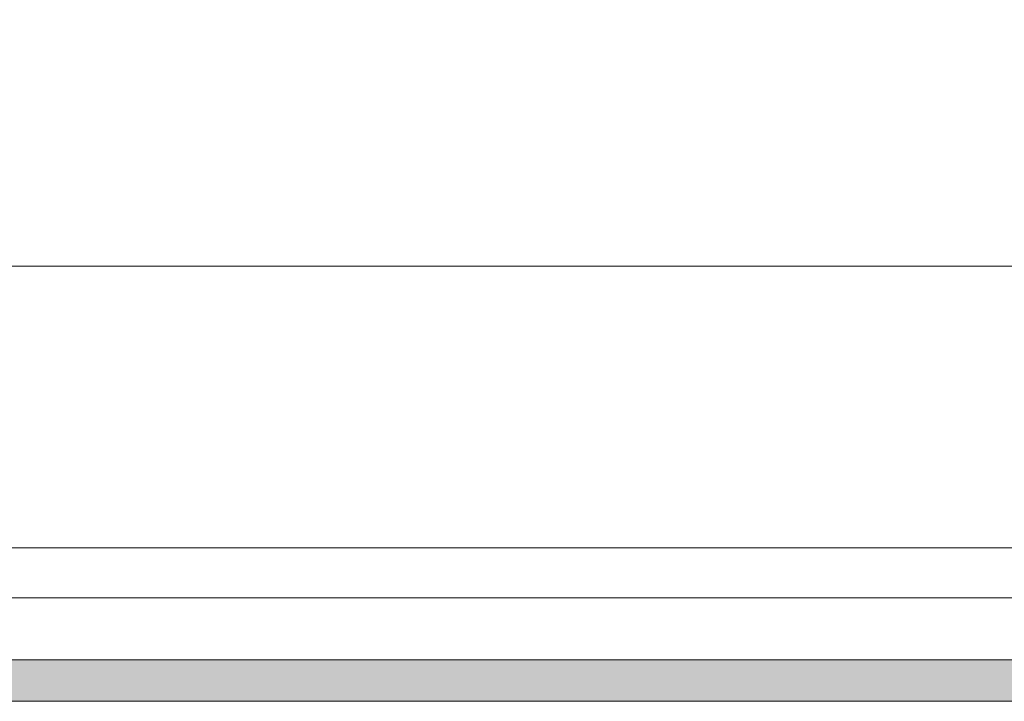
# Model space of a CAD drawing. Header units: millimetres. Extents: x -1747 to 60076, y -13777 to 14438.
# Tile 13 of 29: x 8103 to 8698, y 3007 to 3419. Entities that reach past the tile are written whole.
import ezdxf

# ---------------------------------------------------------------- set-up
doc = ezdxf.new("R2010")
doc.units = ezdxf.units.MM
doc.header["$MEASUREMENT"] = 0
doc.layers.add('FLOOR LAYOUT', color=9, linetype='Continuous', lineweight=0, true_color=0x808080)

# ---------------------------------------------------------------- blocks, each defined once
blk = doc.blocks.new('FLOOR PLAN')
at = {"layer": 'FLOOR LAYOUT'}
h = blk.add_hatch(color=256, dxfattribs=at)
h.dxf.hatch_style = 1
h.paths.add_polyline_path([(5890, 3682.5), (4190, 3682.5), (4190, 3657.5), (5890, 3657.5)])
h.paths.add_polyline_path([(8065, 3032.5), (6190, 3032.5), (6190, 3007.5), (8065, 3007.5), (9805, 3007.5), (9805, 3032.5)])
for p, q in [((9805, 3270), (6135, 3270)), ((8007.5, 3100), (8757.5, 3100)), ((9805, 3070), (6190, 3070)), ((8757.5, 3070), (8007.5, 3070)), ((9805, 3032.5), (8065, 3032.5)), ((8065, 3007.5), (9805, 3007.5))]:
    blk.add_line(p, q, dxfattribs=at)

msp = doc.modelspace()

# ---------------------------------------------------------------- block references
at = {"layer": 'FLOOR LAYOUT'}
msp.add_blockref('FLOOR PLAN', (0, 0), dxfattribs=at)

doc.saveas('drawing.dxf')
